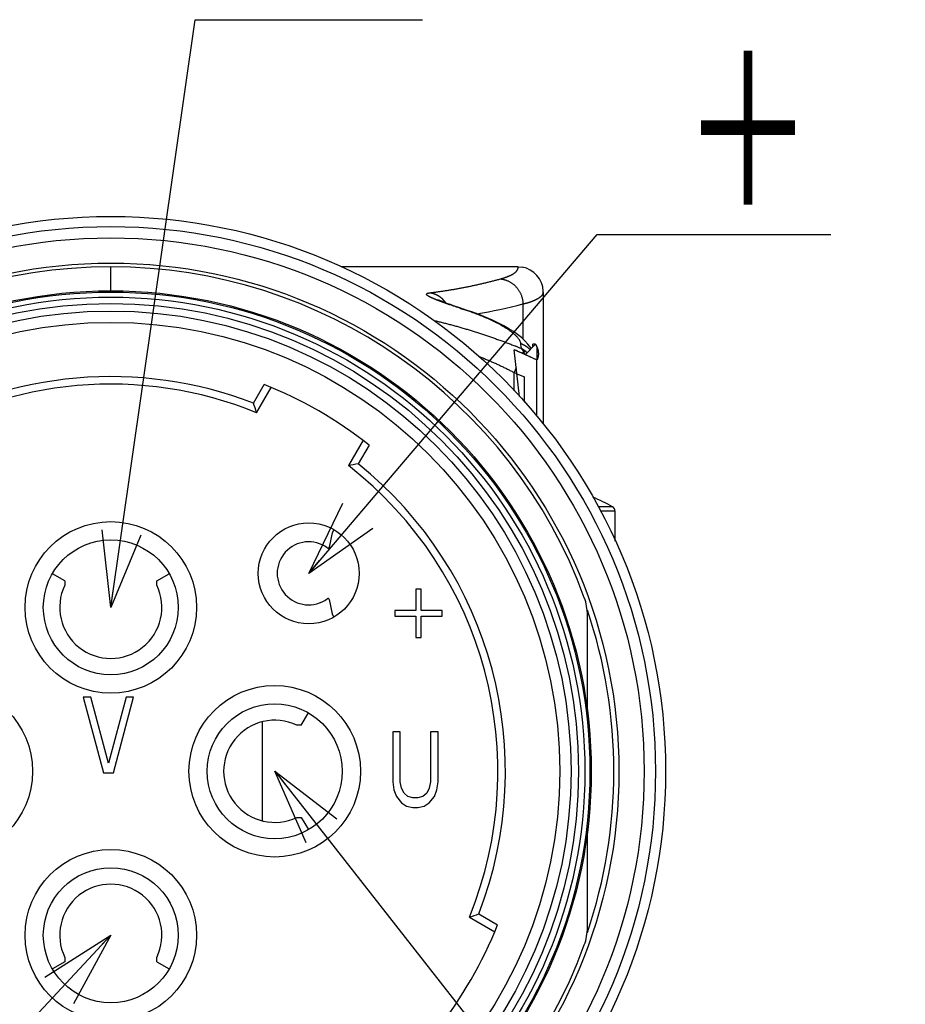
# Model space of a CAD drawing. Header units: millimetres. Extents: x 0 to 1300, y 0 to 891.
# Tile 10 of 119: x 433 to 486, y 257 to 315. Entities that reach past the tile are written whole.
import ezdxf

# ---------------------------------------------------------------- set-up
doc = ezdxf.new("R2010")
doc.units = ezdxf.units.MM
doc.header["$LTSCALE"] = 0.54643
for name, color, linetype in [('NoLayerName_001', 7, 'Continuous'), ('NoLayerName_002', 7, 'Continuous'), ('NoLayerName_003', 7, 'Continuous'), ('NoLayerName_005', 7, 'Continuous'), ('NoLayerName_006', 7, 'Continuous')]:
    doc.layers.add(name, color=color, linetype=linetype)
doc.styles.get("Standard").update_dxf_attribs({"font": 'txt', "bigfont": 'extfont2'})
doc.dimstyles.get("Standard").update_dxf_attribs({"dimtxt": 2.5, "dimasz": 2.5, "dimexe": 1, "dimexo": 1, "dimtad": 1, "dimdec": 3, "dimzin": 0, "dimdsep": 46, "dimtxsty": 'Standard', "dimcen": 2.5, "dimadec": 3, "dimazin": 0, "dimtfac": 0.75, "dimtdec": 3, "dimtmove": 0, "dimatfit": 3, "dimfxl": 1, "dimarcsym": 0})

msp = doc.modelspace()

# ---------------------------------------------------------------- linework, layer by layer
at = {"layer": 'NoLayerName_001', "color": 7, "linetype": 'Continuous', "lineweight": 25}
for p, q in [((446.917, 292.3222), (447.5617, 293.4389)), ((447.1123, 291.7605), (447.9824, 293.2675)), ((453.4384, 290.1175), (452.5683, 288.6105)), ((453.7971, 289.8389), (453.1524, 288.7222)), ((468.436, 284.1238), (468.436, 285.9003)), ((459.7638, 261.7564), (461.2709, 260.8863)), ((460.3255, 261.9517), (461.4422, 261.307))]:
    msp.add_line(p, q, dxfattribs=at)
at = {"layer": 'NoLayerName_001', "color": 8, "linetype": 'Continuous', "lineweight": 25}
for p, q in [((468.2822, 286.1623), (467.4204, 286.1623)), ((468.436, 285.9003), (467.5671, 285.9003))]:
    msp.add_line(p, q, dxfattribs=at)
at = {"layer": 'NoLayerName_001', "color": 7, "linetype": 'Continuous', "lineweight": 25}
for radius in [31.725, 26.7]:
    msp.add_circle((438.436, 270.4327), radius, dxfattribs=at)
for centre, radius, start, end in [((438.436, 270.4327), 23.025, 67.86317, 122.13683), ((438.436, 270.4327), 23.475, 68.82138, 121.17862), ((438.436, 270.4327), 24.75, 51.636398, 68.363602), ((379.8403, 268.6852), 71.1195, 18.932732, 19.411843), ((466.2205, 218.8136), 71.1195, 100.588157, 101.067268), ((438.436, 270.4327), 23.475, 338.82138, 51.17862), ((438.436, 270.4327), 23.025, 337.86317, 52.13683), ((462.436, 275.6827), 12, 60.844635, 67.082564), ((468.136, 285.9003), 0.3, 0, 60.844635), ((436.6885, 329.0284), 71.1195, 288.932732, 289.411843), ((438.436, 270.4327), 24.75, 321.636398, 338.363602)]:
    msp.add_arc(centre, radius, start, end, dxfattribs=at)
at = {"layer": 'NoLayerName_002', "color": 7, "linetype": 'Continuous', "lineweight": 25}
for p, q in [((456.576, 281.2637), (456.576, 279.9871)), ((456.8885, 281.2637), (456.576, 281.2637)), ((456.8885, 279.9871), (456.8885, 281.2637)), ((455.326, 279.9871), (455.326, 279.6679)), ((456.576, 279.9871), (455.326, 279.9871)), ((458.1385, 279.9871), (456.8885, 279.9871)), ((458.1385, 279.6679), (458.1385, 279.9871)), ((455.326, 279.6679), (456.576, 279.6679)), ((456.576, 279.6679), (456.576, 278.3913)), ((456.8885, 278.3913), (456.8885, 279.6679)), ((456.8885, 279.6679), (458.1385, 279.6679)), ((456.576, 278.3913), (456.8885, 278.3913)), ((436.7935, 274.8427), (437.9935, 270.3427)), ((437.2435, 274.8427), (436.7935, 274.8427)), ((438.2935, 270.9172), (437.2435, 274.8427)), ((439.3435, 274.8427), (438.2935, 270.9172)), ((438.5935, 270.3427), (439.7935, 274.8427)), ((439.7935, 274.8427), (439.3435, 274.8427)), ((455.206, 272.7727), (455.206, 269.8046)), ((455.656, 272.7727), (455.206, 272.7727)), ((455.656, 269.8046), (455.656, 272.7727)), ((457.456, 272.7727), (457.456, 269.8046)), ((457.906, 272.7727), (457.456, 272.7727)), ((457.906, 269.8046), (457.906, 272.7727)), ((437.9935, 270.3427), (438.5935, 270.3427)), ((455.206, 269.8046), (455.281, 269.3259)), ((455.731, 269.4216), (455.656, 269.8046)), ((455.881, 269.1344), (455.731, 269.4216)), ((457.381, 269.4216), (457.231, 269.1344)), ((457.456, 269.8046), (457.381, 269.4216)), ((457.831, 269.3259), (457.906, 269.8046)), ((455.281, 269.3259), (455.431, 268.9429)), ((455.431, 268.9429), (455.731, 268.5599)), ((456.106, 268.9429), (455.881, 269.1344)), ((456.406, 268.8472), (456.106, 268.9429)), ((456.706, 268.8472), (456.406, 268.8472)), ((457.006, 268.9429), (456.706, 268.8472)), ((457.231, 269.1344), (457.006, 268.9429)), ((457.381, 268.5599), (457.681, 268.9429)), ((457.681, 268.9429), (457.831, 269.3259)), ((455.731, 268.5599), (456.031, 268.3684)), ((456.031, 268.3684), (456.406, 268.2727)), ((456.406, 268.2727), (456.706, 268.2727)), ((456.706, 268.2727), (457.081, 268.3684)), ((457.081, 268.3684), (457.381, 268.5599))]:
    msp.add_line(p, q, dxfattribs=at)
for centre, radius in [((438.436, 280.1827), 5.1), ((450.2094, 282.206), 3), ((438.436, 280.1827), 4.0125), ((428.686, 270.4327), 5.1), ((448.186, 270.4327), 5.1), ((448.186, 270.4327), 4.0125), ((438.436, 260.6827), 5.1), ((438.436, 260.6827), 4.0125)]:
    msp.add_circle(centre, radius, dxfattribs=at)
at = {"layer": 'NoLayerName_003', "color": 8, "linetype": 'Continuous', "lineweight": 25}
for p, q in [((438.436, 299.0077), (438.436, 300.4327)), ((462.9516, 298.2271), (462.9516, 296.1446)), ((459.5118, 297.8701), (459.6294, 297.8467)), ((462.9789, 295.425), (462.9221, 295.2913)), ((462.5533, 294.4222), (462.436, 294.1459)), ((462.436, 293.0612), (462.436, 294.1459)), ((462.5903, 294.0802), (462.6915, 294.0368)), ((462.6915, 294.0368), (463.036, 293.8894)), ((463.036, 292.3915), (463.036, 293.8894))]:
    msp.add_line(p, q, dxfattribs=at)
at = {"layer": 'NoLayerName_003', "color": 7, "linetype": 'Continuous', "lineweight": 25}
for p, q in [((462.661, 300.4327), (452.142, 300.4327)), ((462.661, 300.4327), (462.8958, 300.4142)), ((464.161, 298.9257), (464.1601, 298.9814)), ((464.161, 298.9255), (464.161, 291.0768)), ((459.6294, 297.8466), (459.2046, 297.9898)), ((459.9059, 297.7519), (459.6294, 297.8467)), ((463.4491, 295.5715), (463.4165, 295.6255)), ((466.786, 274.0115), (466.786, 279.7267)), ((466.786, 261.1388), (466.786, 266.8539))]:
    msp.add_line(p, q, dxfattribs=at)
at = {"layer": 'NoLayerName_003', "color": 2, "linetype": 'Continuous', "lineweight": 25}
for p, q in [((463.7029, 295.8265), (463.0937, 295.2143)), ((463.546, 295.6689), (463.546, 295.8265)), ((463.7029, 295.8265), (463.546, 295.8265)), ((462.737, 292.7253), (462.436, 295.5057)), ((462.5461, 295.4577), (462.436, 295.5057)), ((462.6559, 295.4094), (462.5461, 295.4577))]:
    msp.add_line(p, q, dxfattribs=at)
at = {"layer": 'NoLayerName_003', "color": 30, "linetype": 'Continuous', "lineweight": 25}
for p, q in [((462.628, 295.4217), (462.8752, 295.3123)), ((462.8752, 295.3123), (463.786, 294.9023)), ((463.786, 291.5543), (463.786, 294.8967))]:
    msp.add_line(p, q, dxfattribs=at)
at = {"layer": 'NoLayerName_003', "color": 6, "linetype": 'Continuous', "lineweight": 25}
for p in [(463.0937, 295.2143), (463.786, 295.5456)]:
    msp.add_line(p, (463.786, 294.8967), dxfattribs=at)
at = {"layer": 'NoLayerName_003', "color": 7, "linetype": 'Continuous', "lineweight": 25}
for points in [[(459.2046, 297.9898), (458.8109, 298.1252), (458.6359, 298.1867), (458.4762, 298.2439), (458.3328, 298.2964), (458.2063, 298.344), (458.0974, 298.3864), (458.0062, 298.4233), (457.9345, 298.4537), (457.8825, 298.4771)], [(462.8591, 296.2293), (462.6331, 296.4095), (462.3848, 296.5848), (462.1128, 296.7568), (461.8156, 296.9265), (461.491, 297.0949), (461.1385, 297.2618), (460.7568, 297.4273), (460.3459, 297.5908), (459.9059, 297.7519)], [(463.4165, 295.6255), (463.2494, 295.8429), (463.0638, 296.042), (462.8591, 296.2293)]]:
    msp.add_lwpolyline(points, dxfattribs=at)
for radius in [33, 30.225, 28.575, 28.5]:
    msp.add_circle((438.436, 270.4327), radius, dxfattribs=at)
at = {"layer": 'NoLayerName_003', "color": 8, "linetype": 'Continuous', "lineweight": 25}
for radius in [32.4, 28.2, 27.8237, 27.3748]:
    msp.add_circle((438.436, 270.4327), radius, dxfattribs=at)
at = {"layer": 'NoLayerName_003', "color": 7, "linetype": 'Continuous', "lineweight": 25}
for centre, radius, start, end in [((438.436, 270.4327), 30, 20.134211, 159.865789), ((462.6613, 298.9329), 1.4997, 1.849, 81.003455), ((463.7805, 279.7262), 3.0056, 0.009403, 20.124225), ((463.7805, 261.1392), 3.0055, 339.875843, 359.990667), ((438.436, 270.4327), 30, 200.134211, 339.865789)]:
    msp.add_arc(centre, radius, start, end, dxfattribs=at)
at = {"layer": 'NoLayerName_003', "color": 8, "linetype": 'Continuous', "lineweight": 25}
for centre, radius, start, end in [((457.1257, 297.4401), 1.5029, 34.397019, 48.688089), ((455.1146, 328.2285), 31.0081, 279.448568, 284.639909), ((498.3396, 414.0345), 122.4816, 251.382679, 251.517883), ((453.3973, 279.5776), 19.2874, 71.160033, 71.516962), ((453.7095, 280.4894), 18.3236, 70.412949, 71.163484), ((312.0341, 279.4144), 151.6871, 6.113406, 6.229688), ((452.0698, 269.9925), 27.7584, 67.128667, 67.887837), ((462.0878, 294.08), 1.6763, 51.604109, 62.629189), ((462.0623, 294.0455), 1.7191, 48.634033, 51.650674), ((462.318, 294.4926), 1.4693, 44.924292, 46.524086), ((462.3164, 294.4911), 1.4715, 43.540742, 44.924327), ((439.9517, 241.1694), 57.5505, 66.835681, 67.002664), ((438.436, 270.4327), 29.925, 341.304458, 18.694921)]:
    msp.add_arc(centre, radius, start, end, dxfattribs=at)
at = {"layer": 'NoLayerName_003', "color": 30, "linetype": 'Continuous', "lineweight": 25}
msp.add_arc((439.8007, 243.5271), 56.6934, 66.256311, 66.468115, dxfattribs=at)
at = {"layer": 'NoLayerName_003', "color": 2, "linetype": 'Continuous', "lineweight": 25}
msp.add_arc((439.8688, 243.6813), 56.5248, 65.739777, 66.225625, dxfattribs=at)
at = {"layer": 'NoLayerName_003', "color": 8, "linetype": 'Continuous', "lineweight": 25}
for points, knots in [([(462.6629, 300.3649), (462.6633, 300.3763), (462.6658, 300.399), (462.6618, 300.4215), (462.6606, 300.4327)], [0, 0, 0, 0, 0.034066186, 0.067979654, 0.067979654, 0.067979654, 0.067979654]), ([(461.6123, 299.7167), (461.6232, 299.7197), (461.6449, 299.7256), (461.6775, 299.7348), (461.71, 299.7442), (461.7424, 299.7539), (461.7748, 299.7637), (461.807, 299.7738), (461.8392, 299.7842), (461.8714, 299.7949), (461.9034, 299.8058), (461.9353, 299.817), (461.9672, 299.8286), (461.9989, 299.8404), (462.0305, 299.8526), (462.062, 299.8651), (462.0934, 299.8779), (462.1246, 299.8911), (462.1558, 299.9047), (462.1867, 299.9188), (462.2173, 299.9333), (462.2478, 299.9483), (462.2779, 299.9638), (462.3077, 299.98), (462.3371, 299.9967), (462.3661, 300.0141), (462.3947, 300.0323), (462.4228, 300.0511), (462.4504, 300.0708), (462.4774, 300.0912), (462.5036, 300.1127), (462.5289, 300.1352), (462.5531, 300.1589), (462.576, 300.1839), (462.5974, 300.2103), (462.6167, 300.2383), (462.6336, 300.2677), (462.6474, 300.2988), (462.6582, 300.3312), (462.661, 300.3538), (462.6629, 300.3649)], [0, 0, 0, 0, 0.0338255, 0.0676518, 0.1014788, 0.1353064, 0.1691349, 0.2029647, 0.2367968, 0.2706321, 0.3044719, 0.338318, 0.3721723, 0.4060371, 0.4399151, 0.4738092, 0.5077229, 0.5416575, 0.5756039, 0.6095505, 0.6434882, 0.6774099, 0.7113111, 0.7451903, 0.7790486, 0.8128909, 0.8467253, 0.8805638, 0.9144198, 0.9482843, 0.9821435, 1.0160024, 1.0498875, 1.0837967, 1.1176905, 1.1515887, 1.1855603, 1.219534, 1.2534754, 1.2875096, 1.2875096, 1.2875096, 1.2875096]), ([(457.447, 298.8984), (457.5173, 298.9071), (457.6578, 298.9241), (457.8683, 298.952), (458.0787, 298.9813), (458.2888, 299.0122), (458.4987, 299.0447), (458.7083, 299.0788), (458.9178, 299.1145), (459.1269, 299.1517), (459.3358, 299.1905), (459.5444, 299.2309), (459.7527, 299.2728), (459.9608, 299.3162), (460.1685, 299.3611), (460.3758, 299.4075), (460.5828, 299.4554), (460.7895, 299.5047), (460.9958, 299.5555), (461.2017, 299.6078), (461.4073, 299.6613), (461.5439, 299.6983), (461.6123, 299.7167)], [0, 0, 0, 0, 0.2123524, 0.4247062, 0.637067, 0.8494406, 1.0618327, 1.2742475, 1.4866837, 1.6991385, 1.9116089, 2.1240916, 2.3365831, 2.5490796, 2.761577, 2.9740711, 3.1865574, 3.3990312, 3.6114876, 3.8239214, 4.0363273, 4.2486997, 4.2486997, 4.2486997, 4.2486997]), ([(461.6123, 299.7167), (461.6364, 299.7138), (461.6846, 299.709), (461.7564, 299.6962), (461.8275, 299.68), (461.8979, 299.6601), (461.9671, 299.6367), (462.0351, 299.6097), (462.1017, 299.5793), (462.1665, 299.5455), (462.2296, 299.5085), (462.2906, 299.4685), (462.3496, 299.4255), (462.4064, 299.3796), (462.4608, 299.3311), (462.5129, 299.28), (462.5625, 299.2264), (462.6094, 299.1706), (462.6536, 299.1126), (462.6951, 299.0526), (462.7337, 298.9907), (462.7693, 298.927), (462.802, 298.8617), (462.8316, 298.795), (462.8581, 298.7268), (462.8814, 298.6576), (462.9014, 298.5873), (462.9182, 298.5162), (462.9318, 298.4444), (462.9419, 298.3722), (462.949, 298.2998), (462.9505, 298.2513), (462.9516, 298.2271)], [0, 0, 0, 0, 0.0726517, 0.1454718, 0.2184327, 0.2914998, 0.364633, 0.4377894, 0.5109255, 0.5840024, 0.6570226, 0.7300077, 0.8029722, 0.8759243, 0.9488669, 1.021799, 1.0947171, 1.1676223, 1.2405268, 1.3134411, 1.3863723, 1.4593257, 1.5323056, 1.6053162, 1.6783614, 1.751431, 1.8245004, 1.8975422, 1.9705269, 2.043425, 2.1162077, 2.1888491, 2.1888491, 2.1888491, 2.1888491]), ([(457.3214, 298.6944), (457.3162, 298.6978), (457.3055, 298.7046), (457.29, 298.7154), (457.2749, 298.7267), (457.2603, 298.7387), (457.2465, 298.7517), (457.2337, 298.7657), (457.2235, 298.7819), (457.2172, 298.8002), (457.2203, 298.8198), (457.2315, 298.8356), (457.2466, 298.8474), (457.2635, 298.8562), (457.2809, 298.8636), (457.2987, 298.8698), (457.3168, 298.8752), (457.3351, 298.8799), (457.3536, 298.884), (457.3721, 298.8876), (457.3908, 298.8908), (457.4095, 298.8936), (457.4282, 298.8961), (457.4408, 298.8976), (457.447, 298.8984)], [0, 0, 0, 0, 0.01888296, 0.03776741, 0.05666231, 0.07555521, 0.09445063, 0.11335506, 0.13233982, 0.15150964, 0.17018377, 0.18935287, 0.20828072, 0.22726422, 0.24617159, 0.26504949, 0.28392272, 0.30279805, 0.32168719, 0.34059413, 0.35951595, 0.37844391, 0.39736456, 0.4162608, 0.4162608, 0.4162608, 0.4162608]), ([(458.1536, 298.3387), (458.1418, 298.343), (458.1181, 298.3516), (458.0827, 298.3647), (458.0473, 298.3778), (458.0119, 298.391), (457.9766, 298.4043), (457.9413, 298.4177), (457.906, 298.4311), (457.8708, 298.4447), (457.8414, 298.4561), (457.818, 298.4653), (457.8005, 298.4723), (457.7829, 298.4792), (457.7654, 298.4862), (457.7479, 298.4933), (457.7304, 298.5003), (457.7129, 298.5075), (457.6954, 298.5146), (457.678, 298.5219), (457.6606, 298.5291), (457.6432, 298.5365), (457.6258, 298.5439), (457.6084, 298.5513), (457.5911, 298.5588), (457.5738, 298.5663), (457.5565, 298.574), (457.5393, 298.5817), (457.5221, 298.5895), (457.5049, 298.5974), (457.4878, 298.6054), (457.4708, 298.6136), (457.4538, 298.6219), (457.4369, 298.6303), (457.4201, 298.6388), (457.4034, 298.6475), (457.3867, 298.6564), (457.3701, 298.6655), (457.3537, 298.6748), (457.3375, 298.6844), (457.3268, 298.6911), (457.3214, 298.6944)], [0, 0, 0, 0, 0.0377557, 0.075512, 0.11326859, 0.15102521, 0.18878166, 0.22653779, 0.26429351, 0.30204879, 0.33980368, 0.35868101, 0.37755829, 0.39643555, 0.41531284, 0.43419022, 0.45306778, 0.47194561, 0.49082382, 0.50970254, 0.52858192, 0.54746214, 0.56634339, 0.58522587, 0.60410978, 0.6229947, 0.64187985, 0.66076458, 0.67964837, 0.69853089, 0.71741199, 0.73629171, 0.75517031, 0.77404831, 0.79292644, 0.81180565, 0.8306856, 0.8495654, 0.86844549, 0.88732781, 0.90621233, 0.90621233, 0.90621233, 0.90621233]), ([(457.447, 298.8984), (457.4593, 298.8959), (457.4839, 298.8912), (457.5206, 298.8826), (457.557, 298.8731), (457.5932, 298.8626), (457.6291, 298.851), (457.6647, 298.8385), (457.7, 298.825), (457.735, 298.8105), (457.7697, 298.7951), (457.8039, 298.7788), (457.8377, 298.7615), (457.8711, 298.7434), (457.9039, 298.7244), (457.9363, 298.7046), (457.9681, 298.684), (457.9993, 298.6625), (458.03, 298.6403), (458.06, 298.6173), (458.0894, 298.5936), (458.1083, 298.5771), (458.1179, 298.569)], [0, 0, 0, 0, 0.03761539, 0.07523303, 0.11286731, 0.15053274, 0.18824397, 0.22601186, 0.26383282, 0.3016992, 0.3396027, 0.37753438, 0.41548481, 0.45344414, 0.49140221, 0.52934867, 0.56727301, 0.60516471, 0.64301333, 0.68080857, 0.7185404, 0.75619914, 0.75619914, 0.75619914, 0.75619914]), ([(462.9516, 298.2271), (462.9651, 298.2305), (462.9921, 298.2371), (463.0325, 298.2474), (463.0728, 298.258), (463.1131, 298.2689), (463.1532, 298.28), (463.1933, 298.2915), (463.2333, 298.3033), (463.2732, 298.3155), (463.313, 298.328), (463.3527, 298.3409), (463.3922, 298.3541), (463.4317, 298.3678), (463.471, 298.3819), (463.5101, 298.3963), (463.5491, 298.4113), (463.5879, 298.4268), (463.6265, 298.4428), (463.6647, 298.4595), (463.7027, 298.4769), (463.7403, 298.495), (463.7774, 298.514), (463.8142, 298.5338), (463.8504, 298.5545), (463.8861, 298.5762), (463.9212, 298.5989), (463.9554, 298.6228), (463.9885, 298.6479), (464.0206, 298.6745), (464.0511, 298.7029), (464.0796, 298.734), (464.1056, 298.7678), (464.1282, 298.8043), (464.1459, 298.8431), (464.1587, 298.8837), (464.1596, 298.9117), (464.161, 298.9255)], [0, 0, 0, 0, 0.0416847, 0.0833722, 0.1250616, 0.1667527, 0.2084454, 0.2501399, 0.2918368, 0.333537, 0.3752419, 0.4169531, 0.4586727, 0.5004033, 0.5421478, 0.5839081, 0.6256767, 0.6674438, 0.7092019, 0.750947, 0.792678, 0.834398, 0.8761136, 0.9178362, 0.9595816, 1.0013621, 1.0431343, 1.0848428, 1.1264506, 1.1679666, 1.2095646, 1.2515671, 1.2943203, 1.3373864, 1.3801065, 1.4221692, 1.463774, 1.463774, 1.463774, 1.463774]), ([(459.2378, 297.9621), (459.1834, 297.9804), (459.0747, 298.0171), (458.9117, 298.0726), (458.7669, 298.1221), (458.6403, 298.1658), (458.5319, 298.2036), (458.4417, 298.2353), (458.3695, 298.2609), (458.3155, 298.2801), (458.2615, 298.2995), (458.2075, 298.319), (458.1716, 298.3321), (458.1536, 298.3387)], [0, 0, 0, 0, 0.1721677, 0.3443374, 0.5165113, 0.6312945, 0.7460769, 0.8608579, 0.9182479, 0.9756376, 1.033027, 1.0904163, 1.1478057, 1.1478057, 1.1478057, 1.1478057]), ([(460.0218, 297.6914), (459.9936, 297.7017), (459.9372, 297.7224), (459.8806, 297.7425), (459.8523, 297.7527)], [0, 0, 0, 0, 0.09011826, 0.18023239, 0.18023239, 0.18023239, 0.18023239]), ([(462.8254, 295.8747), (462.8185, 295.9039), (462.8091, 295.964), (462.7683, 296.046), (462.7211, 296.1234), (462.6666, 296.1956), (462.6072, 296.2636), (462.5446, 296.3284), (462.4792, 296.3905), (462.4115, 296.4502), (462.3419, 296.5076), (462.2709, 296.5631), (462.1985, 296.6169), (462.1249, 296.669), (462.0503, 296.7196), (461.9749, 296.7689), (461.8986, 296.817), (461.8217, 296.864), (461.7441, 296.9098), (461.6659, 296.9547), (461.5871, 296.9985), (461.5077, 297.0413), (461.4278, 297.0832), (461.3475, 297.1243), (461.2667, 297.1645), (461.1856, 297.204), (461.1041, 297.2427), (461.0223, 297.2808), (460.9402, 297.3182), (460.8579, 297.355), (460.7753, 297.3911), (460.6924, 297.4267), (460.6094, 297.4617), (460.526, 297.4961), (460.4425, 297.5299), (460.3588, 297.5632), (460.2748, 297.596), (460.1907, 297.6283), (460.1063, 297.6602), (460.05, 297.6809), (460.0218, 297.6914)], [0, 0, 0, 0, 0.0900275, 0.1811143, 0.2719458, 0.3621661, 0.4522715, 0.5423885, 0.6325416, 0.7227486, 0.8129758, 0.9031615, 0.9933111, 1.0834488, 1.1735847, 1.2637168, 1.3538406, 1.4439649, 1.5340983, 1.624247, 1.7144146, 1.804602, 1.8948084, 1.9850304, 2.075263, 2.165499, 2.2557298, 2.3459452, 2.4361414, 2.5263213, 2.6164881, 2.7066444, 2.7967923, 2.8869338, 2.9770704, 3.067203, 3.1573326, 3.2474595, 3.3375839, 3.4277055, 3.4277055, 3.4277055, 3.4277055]), ([(457.6591, 297.2451), (457.7418, 297.2255), (457.9074, 297.1868), (458.155, 297.1258), (458.4022, 297.063), (458.6488, 296.9982), (458.895, 296.9314), (459.1407, 296.8628), (459.3858, 296.7923), (459.6305, 296.72), (459.8746, 296.646), (460.1182, 296.5702), (460.3613, 296.4926), (460.6037, 296.4132), (460.8456, 296.332), (461.0868, 296.249), (461.3274, 296.164), (461.5672, 296.0772), (461.8063, 295.9883), (462.0446, 295.8974), (462.2822, 295.8048), (462.4398, 295.7409), (462.5187, 295.7093)], [0, 0, 0, 0, 0.2550107, 0.5100296, 0.7650598, 1.0201034, 1.275162, 1.530236, 1.7853254, 2.0404292, 2.2955457, 2.5506724, 2.8058039, 3.0609339, 3.3160571, 3.5711694, 3.8262674, 4.0813488, 4.3364124, 4.5914582, 4.8464871, 5.1015012, 5.1015012, 5.1015012, 5.1015012]), ([(462.8254, 295.8747), (462.8377, 295.8698), (462.8625, 295.8604), (462.899, 295.8447), (462.9352, 295.8281), (462.9711, 295.8106), (463.0065, 295.7921), (463.0414, 295.7726), (463.0758, 295.7523), (463.1097, 295.731), (463.1431, 295.7089), (463.1758, 295.6859), (463.2079, 295.6621), (463.2393, 295.6375), (463.2699, 295.6121), (463.3, 295.586), (463.3192, 295.5678), (463.329, 295.5589)], [0, 0, 0, 0, 0.03967223, 0.07943285, 0.11926943, 0.15916894, 0.19911783, 0.23910218, 0.27910782, 0.31912042, 0.35912562, 0.39910914, 0.4390569, 0.47895512, 0.51879045, 0.5585501, 0.59822192, 0.59822192, 0.59822192, 0.59822192]), ([(462.9789, 295.4251), (462.9773, 295.4277), (462.974, 295.4331), (462.9689, 295.441), (462.9637, 295.4488), (462.9585, 295.4566), (462.9531, 295.4642), (462.9475, 295.4719), (462.9419, 295.4794), (462.9362, 295.4869), (462.9303, 295.4942), (462.9243, 295.5015), (462.9183, 295.5087), (462.9121, 295.5158), (462.9058, 295.5228), (462.8993, 295.5297), (462.8928, 295.5365), (462.8862, 295.5432), (462.8794, 295.5497), (462.8726, 295.5561), (462.8656, 295.5624), (462.8609, 295.5665), (462.8585, 295.5686)], [0, 0, 0, 0, 0.00938735, 0.0187741, 0.02816199, 0.03755291, 0.04694886, 0.05635169, 0.06576094, 0.07517509, 0.08459272, 0.09401247, 0.10343312, 0.1128535, 0.12227258, 0.13168942, 0.14110322, 0.15051328, 0.15991903, 0.16932003, 0.17871599, 0.18810675, 0.18810675, 0.18810675, 0.18810675]), ([(463.0244, 295.342), (463.0235, 295.3439), (463.0217, 295.3477), (463.0189, 295.3533), (463.016, 295.359), (463.0132, 295.3646), (463.0102, 295.3702), (463.0073, 295.3758), (463.0043, 295.3814), (463.0013, 295.3869), (462.9982, 295.3925), (462.9951, 295.398), (462.9919, 295.4034), (462.9887, 295.4089), (462.9855, 295.4143), (462.9822, 295.4197), (462.98, 295.4233), (462.9789, 295.4251)], [0, 0, 0, 0, 0.006318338, 0.012637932, 0.018958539, 0.025279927, 0.031601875, 0.037924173, 0.044246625, 0.050569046, 0.056891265, 0.063213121, 0.069534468, 0.075855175, 0.082175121, 0.088494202, 0.094812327, 0.094812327, 0.094812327, 0.094812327]), ([(462.9789, 295.4251), (462.9815, 295.425), (462.9866, 295.4249), (462.9943, 295.4245), (463.002, 295.4241), (463.0096, 295.4234), (463.0173, 295.4227), (463.025, 295.4218), (463.0326, 295.4208), (463.0403, 295.4196), (463.0479, 295.4183), (463.0555, 295.4168), (463.063, 295.4152), (463.0706, 295.4134), (463.078, 295.4115), (463.0855, 295.4095), (463.0929, 295.4072), (463.1002, 295.4049), (463.1075, 295.4023), (463.1147, 295.3996), (463.1219, 295.3968), (463.1266, 295.3947), (463.129, 295.3937)], [0, 0, 0, 0, 0.007689, 0.01537712, 0.02306671, 0.03076029, 0.03846055, 0.04616999, 0.05388807, 0.06161273, 0.06934198, 0.07707399, 0.08480707, 0.09253964, 0.10027031, 0.10799784, 0.11572117, 0.12343942, 0.13115191, 0.13885818, 0.14655796, 0.15425124, 0.15425124, 0.15425124, 0.15425124]), ([(463.0718, 295.2254), (463.0708, 295.228), (463.069, 295.2333), (463.0662, 295.2412), (463.0634, 295.2491), (463.0605, 295.257), (463.0575, 295.2648), (463.0545, 295.2727), (463.0514, 295.2805), (463.0483, 295.2883), (463.045, 295.296), (463.0418, 295.3038), (463.0384, 295.3115), (463.035, 295.3191), (463.0315, 295.3268), (463.028, 295.3344), (463.0256, 295.3394), (463.0244, 295.342)], [0, 0, 0, 0, 0.00839111, 0.01678422, 0.02517894, 0.03357489, 0.04197171, 0.05036907, 0.05876664, 0.06716414, 0.0755613, 0.08395786, 0.09235361, 0.10074834, 0.10914187, 0.11753406, 0.12592479, 0.12592479, 0.12592479, 0.12592479]), ([(460.3479, 295.1034), (460.3835, 295.0891), (460.4546, 295.0608), (460.5611, 295.0176), (460.6673, 294.9739), (460.7734, 294.9297), (460.8792, 294.8849), (460.9848, 294.8396), (461.0902, 294.7937), (461.1953, 294.7473), (461.3002, 294.7003), (461.4048, 294.6528), (461.5092, 294.6047), (461.6134, 294.5561), (461.7172, 294.5069), (461.8208, 294.4571), (461.9241, 294.4067), (462.0271, 294.3558), (462.1298, 294.3042), (462.2322, 294.2521), (462.3344, 294.1994), (462.4021, 294.1637), (462.436, 294.1459)], [0, 0, 0, 0, 0.1148873, 0.2297739, 0.3446628, 0.4595568, 0.5744589, 0.6893711, 0.8042918, 0.919219, 1.0341509, 1.1490857, 1.2640217, 1.3789576, 1.4938917, 1.6088228, 1.7237498, 1.8386716, 1.9535872, 2.0684958, 2.1833968, 2.2982896, 2.2982896, 2.2982896, 2.2982896])]:
    msp.add_open_spline(points, degree=3, knots=knots, dxfattribs=at)
at = {"layer": 'NoLayerName_003', "color": 30, "linetype": 'Continuous', "lineweight": 25}
for points, knots in [([(463.7029, 295.8265), (463.705, 295.8226), (463.7091, 295.8149), (463.7152, 295.8033), (463.7212, 295.7917), (463.7271, 295.7802), (463.7329, 295.7687), (463.7385, 295.7572), (463.744, 295.7458), (463.7494, 295.7343), (463.7547, 295.7229), (463.7599, 295.7116), (463.7649, 295.7002), (463.7699, 295.6889), (463.7747, 295.6776), (463.7794, 295.6664), (463.7824, 295.6589), (463.7839, 295.6551)], [0, 0, 0, 0, 0.0131958, 0.0263098, 0.03934264, 0.05229498, 0.06516749, 0.07796085, 0.09067576, 0.10331292, 0.11587306, 0.12835691, 0.14076522, 0.15309876, 0.16535829, 0.17754461, 0.18965853, 0.18965853, 0.18965853, 0.18965853]), ([(463.7839, 295.6551), (463.785, 295.6523), (463.7873, 295.6467), (463.7906, 295.6382), (463.7938, 295.6298), (463.797, 295.6214), (463.8001, 295.613), (463.8031, 295.6046), (463.8061, 295.5962), (463.809, 295.5878), (463.8118, 295.5795), (463.8146, 295.5712), (463.8173, 295.5629), (463.8199, 295.5546), (463.8225, 295.5463), (463.825, 295.5381), (463.8266, 295.5326), (463.8274, 295.5298)], [0, 0, 0, 0, 0.00912028, 0.01819991, 0.02723927, 0.03623873, 0.04519865, 0.05411943, 0.06300144, 0.07184508, 0.08065073, 0.08941882, 0.09814972, 0.10684387, 0.11550168, 0.12412356, 0.13270994, 0.13270994, 0.13270994, 0.13270994]), ([(463.8658, 295.1804), (463.8651, 295.1738), (463.8639, 295.1607), (463.8614, 295.141), (463.8585, 295.1215), (463.8551, 295.1022), (463.8512, 295.0829), (463.8469, 295.0637), (463.842, 295.0447), (463.8367, 295.0258), (463.8309, 295.007), (463.8246, 294.9883), (463.8179, 294.9697), (463.8107, 294.9513), (463.8029, 294.9329), (463.7948, 294.9147), (463.7889, 294.9027), (463.786, 294.8967)], [0, 0, 0, 0, 0.01982905, 0.03959563, 0.05931179, 0.0789897, 0.09864157, 0.1182797, 0.13791638, 0.15756393, 0.17723461, 0.19694069, 0.21669433, 0.23650762, 0.25639254, 0.27636095, 0.29642455, 0.29642455, 0.29642455, 0.29642455]), ([(463.8274, 295.5298), (463.8283, 295.5265), (463.8302, 295.5199), (463.8329, 295.5101), (463.8355, 295.5003), (463.8381, 295.4904), (463.8405, 295.4807), (463.8428, 295.4709), (463.845, 295.4612), (463.8471, 295.4514), (463.8492, 295.4417), (463.8511, 295.4321), (463.8529, 295.4224), (463.8547, 295.4128), (463.8563, 295.4032), (463.8578, 295.3937), (463.8588, 295.3873), (463.8592, 295.3841)], [0, 0, 0, 0, 0.01027645, 0.02050299, 0.03068037, 0.0408094, 0.05089086, 0.06092556, 0.07091431, 0.08085795, 0.09075731, 0.10061326, 0.11042664, 0.12019834, 0.12992924, 0.13962023, 0.14927223, 0.14927223, 0.14927223, 0.14927223]), ([(463.8592, 295.3841), (463.8599, 295.3795), (463.8612, 295.3702), (463.8629, 295.3563), (463.8644, 295.3425), (463.8657, 295.3287), (463.8668, 295.3149), (463.8676, 295.3012), (463.8683, 295.2876), (463.8687, 295.274), (463.8689, 295.2605), (463.8689, 295.247), (463.8687, 295.2336), (463.8683, 295.2202), (463.8677, 295.2069), (463.8669, 295.1936), (463.8661, 295.1848), (463.8658, 295.1804)], [0, 0, 0, 0, 0.01407572, 0.02807261, 0.04199364, 0.05584186, 0.06962033, 0.0833322, 0.09698063, 0.11056884, 0.1241001, 0.1375777, 0.15100498, 0.16438533, 0.17772216, 0.19101892, 0.20427909, 0.20427909, 0.20427909, 0.20427909])]:
    msp.add_open_spline(points, degree=3, knots=knots, dxfattribs=at)
at = {"layer": 'NoLayerName_003', "color": 6, "linetype": 'Continuous', "lineweight": 25}
msp.add_open_spline([(463.7029, 295.8265), (463.7052, 295.8222), (463.7098, 295.8135), (463.7165, 295.8004), (463.723, 295.7872), (463.7293, 295.7739), (463.7353, 295.7605), (463.7412, 295.7469), (463.7467, 295.7331), (463.752, 295.7192), (463.757, 295.7052), (463.7617, 295.6911), (463.766, 295.6769), (463.77, 295.6625), (463.7736, 295.6481), (463.7768, 295.6336), (463.7795, 295.619), (463.7819, 295.6044), (463.7837, 295.5898), (463.785, 295.5751), (463.7859, 295.5604), (463.7859, 295.5505), (463.786, 295.5456)], degree=3, knots=[0, 0, 0, 0, 0.01471515, 0.02942243, 0.04413241, 0.05885629, 0.07360589, 0.08839351, 0.1032221, 0.11808053, 0.13295741, 0.14784249, 0.16272668, 0.17760221, 0.19246274, 0.20730343, 0.22212115, 0.23691453, 0.25168415, 0.26643266, 0.28116492, 0.29588813, 0.29588813, 0.29588813, 0.29588813], dxfattribs=at)
at = {"layer": 'NoLayerName_005', "color": 7, "linetype": 'Continuous', "lineweight": 25}
for p, q in [((451.595, 284.606), (451.4327, 283.7668)), ((451.7069, 284.7998), (451.595, 284.606)), ((435.6985, 281.7632), (434.9668, 282.1856)), ((435.6985, 281.7632), (435.6985, 281.4989)), ((441.1735, 281.7632), (441.9052, 282.1856)), ((441.1735, 281.4989), (441.1735, 281.7632)), ((451.4327, 280.6453), (451.595, 279.806)), ((451.7069, 279.6123), (451.595, 279.806)), ((449.7665, 273.1702), (450.1889, 273.9018)), ((449.7665, 273.1702), (449.5023, 273.1702)), ((449.5023, 267.6952), (449.7665, 267.6952)), ((449.7665, 267.6952), (450.1889, 266.9636)), ((435.6985, 259.1022), (434.9668, 258.6798)), ((435.6985, 259.3665), (435.6985, 259.1022)), ((441.1735, 259.1022), (441.1735, 259.3665)), ((441.1735, 259.1022), (441.9052, 258.6798))]:
    msp.add_line(p, q, dxfattribs=at)
for centre, radius, start, end in [((450.2094, 282.206), 1.875, 53.871073, 306.128927), ((451.3591, 283.781), 0.075, 233.871073, 349.056261), ((438.436, 280.1827), 3.0375, 154.320823, 25.679177), ((451.3591, 280.631), 0.075, 10.943739, 126.128927), ((448.186, 270.4327), 3.0375, 64.320823, 295.679177), ((438.436, 260.6827), 3.0375, 334.320823, 205.679177)]:
    msp.add_arc(centre, radius, start, end, dxfattribs=at)
at = {"layer": 'NoLayerName_006', "color": 8, "linetype": 'Continuous', "lineweight": 25}
msp.add_line((447.436, 273.3738), (447.436, 267.4916), dxfattribs=at)

# ---------------------------------------------------------------- texts
at = {"layer": 'NoLayerName_001', "color": 3, "linetype": 'Continuous', "lineweight": 13, "insert": (472.4912, 302.9776), "char_height": 10.5, "attachment_point": 7, "line_spacing_factor": 0.771429}
msp.add_mtext('\\A1;\\W0.6667;＋', dxfattribs=at)

# ---------------------------------------------------------------- leaders
at = {"layer": 'NoLayerName_001', "color": 3, "linetype": 'Continuous', "lineweight": 13, "annotation_type": 0, "has_hookline": 1}
for points, hookline_direction, text_width in [([(438.436, 280.1827), (443.4593, 315.1337), (447.9593, 315.1337)], 0, 8.3934), ([(450.2094, 282.206), (467.3662, 302.3526), (471.8662, 302.3526)], 0, 8.7714), ([(448.186, 270.4327), (473.4995, 238.1898), (477.9995, 238.1898)], 0, 7.0704), ([(438.436, 260.6827), (406.5565, 226.5417), (402.0565, 226.5417)], 1, 15.2328)]:
    msp.add_leader(points, dimstyle='Standard', override={"dimtxt": 10.5, "dimasz": 4.5, "dimldrblk": 'OPEN30'}, dxfattribs=dict(at, hookline_direction=hookline_direction, text_width=text_width))

doc.saveas('drawing.dxf')
